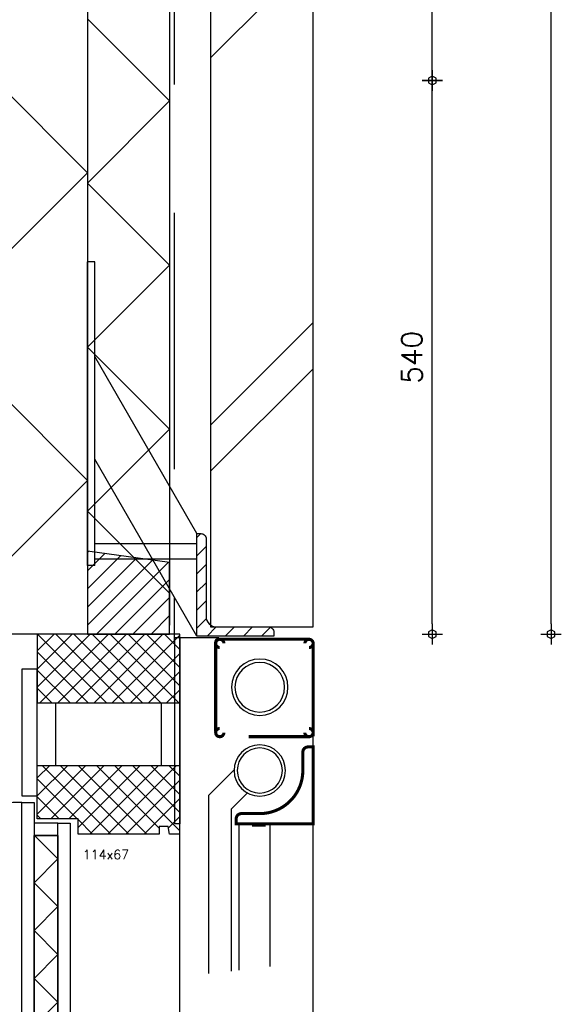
# Model space of a CAD drawing. Extents: x -152209 to 159908, y 32091 to 111955.
# Tile 29 of 59: x -135164 to -134635, y 70009 to 70969. Entities that reach past the tile are written whole.
import ezdxf
from ezdxf.enums import TextEntityAlignment as Align

# ---------------------------------------------------------------- set-up
doc = ezdxf.new("R2010")
doc.units = 0
doc.header["$LTSCALE"] = 1000
doc.header["$MEASUREMENT"] = 0
doc.header["$PDSIZE"] = 1
doc.linetypes.add('XA3BOVDP$0$HIDDEN', pattern=[0.375, 0.25, -0.125])
doc.linetypes.add('XDETV60$0$HIDDEN', pattern=[0.375, 0.25, -0.125])
doc.layers.get('0').update_dxf_attribs({"linetype": 'CONTINUOUS'})
doc.layers.get('DEFPOINTS').update_dxf_attribs({"linetype": 'CONTINUOUS'})
for name, color, linetype in [('BIB', 7, 'CONTINUOUS'), ('XA3BOVDP$0$ALGEM-ARC', 15, 'CONTINUOUS'), ('XA3BOVDP$0$HOUT-ARC', 15, 'CONTINUOUS'), ('XA3BOVDP$0$HOUT-AZ', 15, 'CONTINUOUS'), ('XA3BOVDP$0$HOUT-DRS', 4, 'CONTINUOUS'), ('XA3BOVDP$0$ISOL-ALG', 3, 'CONTINUOUS'), ('XA3BOVDP$0$ISOL-ARC', 15, 'CONTINUOUS'), ('XDETV60$0$50', 3, 'CONTINUOUS'), ('XDETV60$0$BETON-ARC', 15, 'CONTINUOUS'), ('XDETV60$0$BETON-DRS', 7, 'CONTINUOUS'), ('XDETV60$0$BIB', 7, 'CONTINUOUS'), ('XDETV60$0$BITUM-ALG', 7, 'XDETV60$0$HIDDEN'), ('XDETV60$0$DIMMTP', 1, 'CONTINUOUS'), ('XDETV60$0$HOUT-ARC', 15, 'CONTINUOUS'), ('XDETV60$0$HOUT-DRS', 4, 'CONTINUOUS'), ('XDETV60$0$ISOL-ALG', 3, 'CONTINUOUS'), ('XDETV60$0$ISOL-ARC', 15, 'CONTINUOUS'), ('XDETV60$0$STEEN-ARC', 15, 'CONTINUOUS'), ('XDETV60$0$STEEN-AZ', 3, 'CONTINUOUS'), ('XDETV60$0$STEEN-DRS', 7, 'CONTINUOUS'), ('XLATEI$0$BIB', 7, 'CONTINUOUS'), ('XLATEI$0$STAAL-ARC', 15, 'CONTINUOUS'), ('XLATEI$0$STAAL-AZ', 3, 'CONTINUOUS'), ('XLATEI$0$STAAL-DRS', 4, 'CONTINUOUS'), ('XVALZAK$0$ALUM-AZ', 15, 'CONTINUOUS'), ('XVALZAK$0$ALUM-DRS', 4, 'CONTINUOUS')]:
    doc.layers.add(name, color=color, linetype=linetype)
doc.styles.get("Standard").update_dxf_attribs({"font": 'simplex'})
doc.styles.add('XDETV60$0$STANDARD', font='simplex')
doc.dimstyles.get("Standard").update_dxf_attribs({"dimtxt": 0.18, "dimasz": 0.18, "dimexe": 0.18, "dimexo": 0.0625, "dimgap": 0.09, "dimtad": 0, "dimtih": 1, "dimtoh": 1, "dimdec": 4, "dimzin": 0, "dimdsep": 46, "dimtxsty": 'Standard', "dimcen": 0.09, "dimadec": 0, "dimazin": 0, "dimtfac": 1, "dimtdec": 4, "dimtofl": 0, "dimtmove": 0, "dimatfit": 3, "dimfxl": 0, "dimtolj": 1, "dimtzin": 0, "dimarcsym": 0})

# ---------------------------------------------------------------- blocks, each defined once
blk = doc.blocks.new('*X179')
at = {"color": 0}
for p, q in [((350, -90), (200, 60)), ((200, -240), (350, -90)), ((350, -390), (200, -240)), ((200, -540), (350, -390))]:
    blk.add_line(p, q, dxfattribs=at)
blk = doc.blocks.new('*X180')
at = {"color": 0}
for p, q in [((430, -40), (350, 40)), ((350, -120), (430, -40)), ((430, -200), (350, -120)), ((350, -280), (430, -200)), ((430, -360), (350, -280)), ((350, -440), (430, -360)), ((430, -520), (350, -440))]:
    blk.add_line(p, q, dxfattribs=at)
blk = doc.blocks.new('XVALZAK')
at = {"layer": 'XVALZAK$0$ALUM-AZ'}
for p, q in [((-33, -15.39), (10, -15.39)), ((-23.36, -168.76), (-48.01, -144.14)), ((-45.4, -182.32), (-60.95, -166.79)), ((-23.36, -342.99), (-23.36, -168.76)), ((-45.4, -340.41), (-45.4, -182.32)), ((-65.48, -198.73), (-78.56, -198.73)), ((5, -346.02), (5, -196.89))]:
    blk.add_line(p, q, dxfattribs=at)
for points in [[(5, -15.39), (5, -196.89), (10, -196.89)], [(10, -196.89), (10, -15.39)]]:
    blk.add_lwpolyline(points, dxfattribs=at)
at = {"layer": 'XVALZAK$0$ALUM-DRS'}
for p, q in [((-83, -336.03), (-83, -196.89)), ((-53, -339.53), (-53, -196.89))]:
    blk.add_line(p, q, dxfattribs=at)
at = {"layer": 'XVALZAK$0$ALUM-DRS', "const_width": 3}
for points in [[(-121.05, -24.89, -2.414214), (-117.05, -20.89, -2.414214)], [(-30, -106.89), (-30, -19.89, 0.414214), (-33, -16.89), (-121.05, -16.89)], [(-38, -20.89, -2.414214), (-34, -24.89, -2.414214)], [(-121, -103.89, 2.414214), (-117, -107.89, 2.414214)], [(-34, -103.89, -2.414214), (-38, -107.89, -2.414214)]]:
    blk.add_lwpolyline(points, format="xyb", dxfattribs=at)
for points in [[(-125, -20.27), (-125, -111.4)], [(-121, -111.89), (-62.24, -111.89)]]:
    blk.add_lwpolyline(points, dxfattribs=at)
blk.add_lwpolyline([(-50, -196.89), (-50, -191.89, 0.414214), (-55, -186.89), (-73, -186.89, -0.414214), (-115, -144.89), (-115, -126.89, 0.414214), (-120, -121.89), (-125, -121.89), (-125, -196.89)], format="xyb", close=True, dxfattribs=at)
at = {"layer": 'XVALZAK$0$ALUM-DRS'}
for centre, radius in [((-73, -63.67), 27.5), ((-73, -63.67), 24.2), ((-73, -144.89), 25), ((-73, -144.89), 22)]:
    blk.add_circle(centre, radius, dxfattribs=at)
blk = doc.blocks.new('*X181')
at = {"color": 0}
for p, q in [((470, 21.95), (570, 121.95)), ((470, -336.1), (570, -236.1)), ((470, -381.1), (570, -281.1))]:
    blk.add_line(p, q, dxfattribs=at)
blk = doc.blocks.new('XDETV60$0$DIMBWK')
for points in [[(0, -1), (0, 1)], [(-1, 0), (1, 0)]]:
    blk.add_lwpolyline(points)
blk.add_lwpolyline([(-0.217, 0.375), (-0.433, 0), (-0.217, -0.375), (0.216, -0.375), (0.433, 0), (0.216, 0.375)], close=True)
blk = doc.blocks.new('*D182')
at = {"color": 1, "linetype": 'ByBlock'}
blk.add_line((848.56, -530), (848.56, -10), dxfattribs=at)
at = {"layer": 'DEFPOINTS', "color": 0, "linetype": 'ByBlock'}
for p in [(165.15, 0), (848.56, 0), (243.43, -540)]:
    blk.add_point(p, dxfattribs=at)
at = {"color": 1, "linetype": 'ByBlock', "xscale": 10, "yscale": 10, "zscale": 10}
for p, rotation in [((848.56, 0), 90), ((848.56, -540), 270)]:
    blk.add_blockref('XDETV60$0$DIMBWK', p, dxfattribs=dict(at, rotation=rotation))
at = {"color": 3, "linetype": 'ByBlock', "style": 'XDETV60$0$STANDARD'}
blk.add_text('540', height=20, rotation=90, dxfattribs=at).set_placement((828.56, -270), align=Align.MIDDLE_CENTER)
blk = doc.blocks.new('*D184')
at = {"color": 1, "linetype": 'ByBlock'}
blk.add_line((848.56, 10), (848.56, 1090), dxfattribs=at)
at = {"layer": 'DEFPOINTS', "color": 0, "linetype": 'ByBlock'}
for p in [(239.54, 1100), (848.56, 1100), (165.15, 0)]:
    blk.add_point(p, dxfattribs=at)
at = {"color": 1, "linetype": 'ByBlock', "xscale": 10, "yscale": 10, "zscale": 10}
for p, rotation in [((848.56, 1100), 90), ((848.56, 0), 270)]:
    blk.add_blockref('XDETV60$0$DIMBWK', p, dxfattribs=dict(at, rotation=rotation))
at = {"color": 3, "linetype": 'ByBlock', "style": 'XDETV60$0$STANDARD'}
blk.add_text('1100', height=20, rotation=90, dxfattribs=at).set_placement((828.56, 550), align=Align.MIDDLE_CENTER)
blk = doc.blocks.new('*D183')
at = {"color": 1, "linetype": 'ByBlock'}
blk.add_line((1099.66, -530), (1099.66, 1090), dxfattribs=at)
at = {"layer": 'DEFPOINTS', "color": 0, "linetype": 'ByBlock'}
for p in [(366.78, 1100), (1099.66, 1100), (384.36, -540)]:
    blk.add_point(p, dxfattribs=at)
at = {"color": 1, "linetype": 'ByBlock', "xscale": 10, "yscale": 10, "zscale": 10}
for p, rotation in [((1099.66, 1100), 90), ((1099.66, -540), 270)]:
    blk.add_blockref('XDETV60$0$DIMBWK', p, dxfattribs=dict(at, rotation=rotation))
at = {"color": 3, "linetype": 'ByBlock', "style": 'XDETV60$0$STANDARD'}
blk.add_text('1640', height=20, rotation=90, dxfattribs=at).set_placement((1079.66, 280), align=Align.MIDDLE_CENTER)
blk = doc.blocks.new('XLATEI$0$1007511')
at = {"layer": 'XLATEI$0$STAAL-DRS', "linetype": 'ByBlock'}
blk.add_lwpolyline([(0.26, -89.36), (0.26, 10.64), (4.26, 10.64, -0.414214), (9.26, 5.64), (9.26, -70.36, 0.414214), (19.26, -80.36), (70.26, -80.36, -0.414214), (75.26, -85.36), (75.26, -89.36)], format="xyb", close=True, dxfattribs=at)
blk = doc.blocks.new('XLATEI$0$100759')
at = {"layer": 'XLATEI$0$BIB', "linetype": 'ByBlock'}
blk.add_blockref('XLATEI$0$1007511', (-0.26, 89.36), dxfattribs=at)
blk = doc.blocks.new('*X84')
at = {"color": 0, "linetype": 'Continuous'}
for p, q in [((2838.11, -3207.66), (2842, -3203.77)), ((2838.11, -3225.34), (2847.11, -3216.34)), ((2838.11, -3243.01), (2847.11, -3234.01)), ((2838.11, -3260.69), (2847.11, -3251.69)), ((2838.11, -3278.37), (2847.11, -3269.37)), ((2838.11, -3296.05), (2847.32, -3286.83)), ((2848.06, -3303.77), (2857.06, -3294.77)), ((2865.74, -3303.77), (2874.74, -3294.77)), ((2883.42, -3303.77), (2892.42, -3294.77)), ((2901.1, -3303.77), (2909.8, -3295.06))]:
    blk.add_line(p, q, dxfattribs=at)
blk = doc.blocks.new('XLATEI')
at = {"layer": 'XLATEI$0$STAAL-AZ', "linetype": 'Continuous'}
for p, q in [((7, 363.27), (0, 363.27)), ((0, 184.34), (0, 363.27)), ((7, 184.34), (7, 363.27)), ((0, 66.83), (0, 300.65)), ((7, 66.83), (7, 300.65)), ((106.66, 98.09), (7, 270.71)), ((106.66, -1.91), (7, 170.71)), ((7, 88.54), (106.66, 88.54)), ((7, 73.54), (106.66, 73.54)), ((7, 66.83), (0, 66.83))]:
    blk.add_line(p, q, dxfattribs=at)
at = {"layer": 'XLATEI$0$BIB', "linetype": 'Continuous'}
blk.add_blockref('XLATEI$0$100759', (106.66, -1.91), dxfattribs=at)
at = {"layer": 'XLATEI$0$STAAL-ARC', "linetype": 'Continuous'}
blk.add_blockref('*X84', (-2731.45, 3301.86), dxfattribs=at)
blk = doc.blocks.new('*X192')
at = {"color": 0, "linetype": 'Continuous'}
for p, q in [((350, -480.85), (351.37, -479.48)), ((350, -498.53), (366.9, -481.63)), ((350, -516.21), (382.43, -483.77)), ((350, -533.88), (397.96, -485.92)), ((350, -551.56), (413.49, -488.07)), ((358.88, -560.36), (429.02, -490.22)), ((376.56, -560.36), (430, -506.92)), ((394.24, -560.36), (430, -524.59)), ((411.92, -560.36), (430, -542.27)), ((429.59, -560.36), (430, -559.95))]:
    blk.add_line(p, q, dxfattribs=at)
blk = doc.blocks.new('*X206')
at = {"color": 0, "linetype": 'Continuous'}
for p, q in [((301, 4384.54), (348.46, 4432)), ((301, 4402.22), (330.78, 4432)), ((301, 4419.9), (313.1, 4432)), ((372.62, 4365), (305.62, 4432)), ((314.14, 4380.01), (366.14, 4432)), ((390.29, 4365), (323.29, 4432)), ((331.82, 4380.01), (383.81, 4432)), ((340.84, 4371.35), (401.49, 4432)), ((407.97, 4365), (340.97, 4432)), ((352.17, 4365), (419.17, 4432)), ((419.9, 4370.75), (358.65, 4432)), ((369.85, 4365), (436.85, 4432)), ((440, 4368.33), (376.33, 4432)), ((440, 4386), (394, 4432)), ((440, 4403.68), (411.68, 4432)), ((440, 4421.36), (429.36, 4432)), ((339.93, 4380.01), (301, 4418.94)), ((387.52, 4365), (440, 4417.48)), ((322.25, 4380.01), (301, 4401.26)), ((405.2, 4365), (440, 4399.8)), ((304.58, 4380.01), (301, 4383.58)), ((354.94, 4365), (340.84, 4379.1)), ((428.81, 4370.93), (440, 4382.12))]:
    blk.add_line(p, q, dxfattribs=at)
blk = doc.blocks.new('*X205')
at = {"color": 0, "linetype": 'Continuous'}
for p, q in [((301, 4508.29), (352.71, 4560)), ((301, 4525.96), (335.04, 4560)), ((301, 4543.64), (317.36, 4560)), ((368.36, 4493), (301.36, 4560)), ((303.39, 4493), (370.39, 4560)), ((386.04, 4493), (319.04, 4560)), ((321.07, 4493), (388.07, 4560)), ((403.71, 4493), (336.71, 4560)), ((338.75, 4493), (405.75, 4560)), ((421.39, 4493), (354.39, 4560)), ((356.43, 4493), (423.43, 4560)), ((439.07, 4493), (372.07, 4560)), ((374.1, 4493), (440, 4558.9)), ((440, 4509.75), (389.75, 4560)), ((440, 4527.43), (407.43, 4560)), ((440, 4545.1), (425.1, 4560)), ((350.68, 4493), (301, 4542.68)), ((391.78, 4493), (440, 4541.22)), ((333, 4493), (301, 4525)), ((409.46, 4493), (440, 4523.54)), ((315.33, 4493), (301, 4507.33)), ((427.14, 4493), (440, 4505.86))]:
    blk.add_line(p, q, dxfattribs=at)
blk = doc.blocks.new('*X204')
at = {"color": 0, "linetype": 'Continuous'}
for p, q in [((321.16, 4340.89), (298.28, 4363.77)), ((297.84, 4317.57), (321.16, 4340.89)), ((321.16, 4294.24), (297.84, 4317.57)), ((297.84, 4270.92), (321.16, 4294.24)), ((321.16, 4247.6), (297.84, 4270.92)), ((297.84, 4224.27), (321.16, 4247.6)), ((321.16, 4200.95), (297.84, 4224.27)), ((297.84, 4177.62), (321.16, 4200.95)), ((321.16, 4154.3), (297.84, 4177.62)), ((297.84, 4130.98), (321.16, 4154.3)), ((321.16, 4107.65), (297.84, 4130.98)), ((297.84, 4084.33), (321.16, 4107.65)), ((321.16, 4061), (297.84, 4084.33)), ((297.84, 4037.68), (321.16, 4061)), ((321.16, 4014.36), (297.84, 4037.68)), ((297.84, 3991.03), (321.16, 4014.36)), ((321.16, 3967.71), (297.84, 3991.03)), ((297.84, 3944.38), (321.16, 3967.71)), ((321.16, 3921.06), (297.84, 3944.38)), ((297.84, 3897.74), (321.16, 3921.06))]:
    blk.add_line(p, q, dxfattribs=at)
blk = doc.blocks.new('XA3BOVDP')
at = {"layer": 'XA3BOVDP$0$ALGEM-ARC', "linetype": 'XA3BOVDP$0$HIDDEN'}
blk.add_arc((285.84, -1234.26), 530.04, 90, 105, dxfattribs=at)
at = {"layer": 'XA3BOVDP$0$HOUT-AZ'}
blk.add_line((440, -1218), (440, -735), dxfattribs=at)
at = {"layer": 'XA3BOVDP$0$HOUT-DRS', "linetype": 'Continuous'}
for p, q in [((301, -668), (301, -607)), ((319, -668), (319, -607)), ((422, -668), (422, -607)), ((440, -668), (440, -607)), ((301, -719.99), (301, -668)), ((301, -668), (440, -668)), ((440, -735), (440, -668)), ((340.84, -719.99), (301, -719.99)), ((340.84, -735), (340.84, -719.99)), ((321.16, -724.23), (297.84, -724.23)), ((419.9, -727.72), (419.9, -735)), ((428.56, -727.72), (419.9, -727.72)), ((429.91, -735), (428.56, -727.72)), ((321.16, -736.23), (297.84, -736.23)), ((419.9, -735), (340.84, -735)), ((440, -735), (429.91, -735))]:
    blk.add_line(p, q, dxfattribs=at)
for points in [[(440, -607), (440, -540), (301, -540), (301, -607)], [(297.84, -1234.26), (285.84, -1234.26), (285.84, -704.23), (297.84, -704.23)], [(333.16, -1214.26), (321.16, -1214.26), (321.16, -724.23), (333.16, -724.23)]]:
    blk.add_lwpolyline(points, close=True, dxfattribs=at)
at = {"layer": 'XA3BOVDP$0$ISOL-ALG', "linetype": 'Continuous'}
blk.add_lwpolyline([(297.84, -736.23), (321.16, -736.23), (321.16, -1202.26), (297.84, -1202.26)], close=True, dxfattribs=at)
at = {"layer": 'XA3BOVDP$0$HOUT-ARC', "linetype": 'Continuous'}
for name in ['*X205', '*X206']:
    blk.add_blockref(name, (0, -5100), dxfattribs=at)
at = {"layer": 'XA3BOVDP$0$ISOL-ARC', "linetype": 'Continuous'}
blk.add_blockref('*X204', (0, -5100), dxfattribs=at)
blk = doc.blocks.new('XDETV60')
at = {"layer": 'XDETV60$0$BETON-DRS', "linetype": 'Continuous'}
for p, q in [((350, 1100), (350, -539.99991)), ((350, -539.99991), (200, -539.99991))]:
    blk.add_line(p, q, dxfattribs=at)
at = {"layer": 'XDETV60$0$BITUM-ALG', "linetype": 'XDETV60$0$HIDDEN'}
blk.add_line((434.57942, 996.06444), (434.57942, -546.18233), dxfattribs=at)
at = {"layer": 'XDETV60$0$HOUT-DRS'}
blk.add_lwpolyline([(350, -539.99991), (430, -539.99991), (430, -470.00037), (350, -458.933)], close=True, dxfattribs=at)
at = {"layer": 'XDETV60$0$HOUT-DRS', "linetype": 'Continuous'}
blk.add_lwpolyline([(285.83616, -697.78067), (301, -697.78067), (301, -574.03698), (285.83616, -574.03698)], close=True, dxfattribs=at)
at = {"layer": 'XDETV60$0$ISOL-ALG'}
blk.add_line((430, 996.06444), (430, -531.06728), dxfattribs=at)
at = {"layer": 'XDETV60$0$STEEN-AZ'}
blk.add_line((570, -1700), (570, -629.01124), dxfattribs=at)
at = {"layer": 'XDETV60$0$STEEN-DRS'}
blk.add_lwpolyline([(570, 996.06444), (470, 996.06444), (470, -532.90997), (570, -532.90997)], close=True, dxfattribs=at)
at = {"layer": 'XDETV60$0$BETON-ARC'}
blk.add_blockref('*X179', (0, 0), dxfattribs=at)
at = {"layer": 'XDETV60$0$BIB', "linetype": 'Continuous'}
for name, p in [('XLATEI', (350, -539.99991)), ('XA3BOVDP', (0, 0))]:
    blk.add_blockref(name, p, dxfattribs=at)
at = {"layer": 'XDETV60$0$BIB', "xscale": -1}
blk.add_blockref('XVALZAK', (445, -528.11053), dxfattribs=at)
at = {"layer": 'XDETV60$0$HOUT-ARC', "linetype": 'Continuous'}
blk.add_blockref('*X192', (0, 20.35543), dxfattribs=at)
at = {"layer": 'XDETV60$0$ISOL-ARC'}
blk.add_blockref('*X180', (0, 20), dxfattribs=at)
at = {"layer": 'XDETV60$0$STEEN-ARC'}
blk.add_blockref('*X181', (0, 0), dxfattribs=at)
at = {"layer": 'XDETV60$0$50', "style": 'XDETV60$0$STANDARD'}
blk.add_text('114x67', height=9, dxfattribs=at).set_placement((345.45047, -759.47033))
at = {"layer": 'XDETV60$0$DIMMTP', "linetype": 'Continuous'}
for base, p1, p2, picture, middle, set_off in [((686.24406, 1100), (2.83191, 0), (77.22305, 1100), '*D184', (666.24406, 550), (-162.31387, 0)), ((802.08293, 1100), (86.78129, -539.99991), (69.20871, 1100), '*D183', (782.08293, 280.00005), (-297.57543, 0)), ((686.24406, 0), (81.11956, -539.99991), (2.83191, 0), '*D182', (666.24406, -269.99995), (-162.31387, 0))]:
    dim = blk.add_linear_dim(base=base, p1=p1, p2=p2, angle=90, dimstyle='Standard', dxfattribs=at)
    dim.commit()
    dim.dimension.update_dxf_attribs({"geometry": picture, "text_midpoint": middle, "insert": set_off})

msp = doc.modelspace()

# ---------------------------------------------------------------- block references
at = {"layer": 'BIB'}
msp.add_blockref('XDETV60', (-135447.55, 70909.63), dxfattribs=at)

doc.saveas('drawing.dxf')
